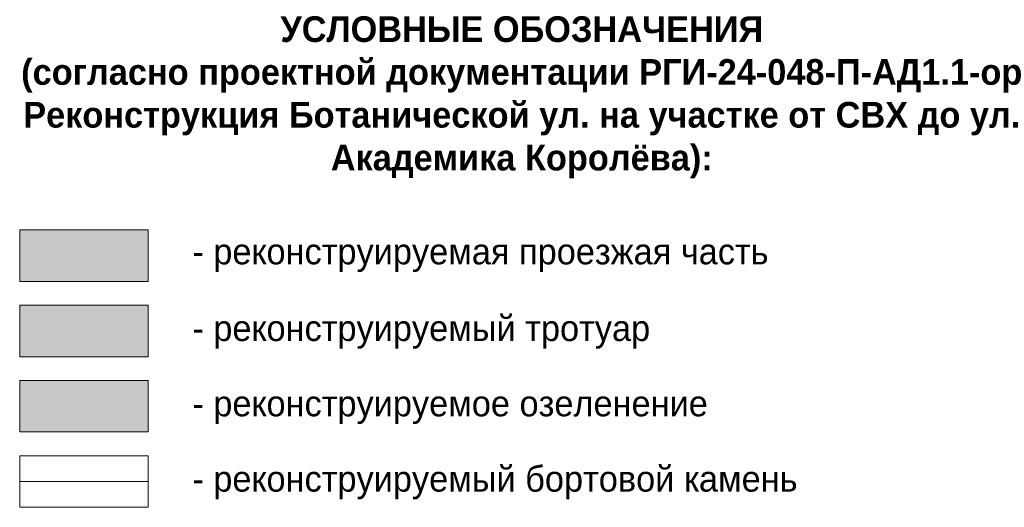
# Model space of a CAD drawing. Header units: millimetres. Extents: x 4385 to 11928, y 17253 to 36963.
# Tile 1 of 256: x 4385 to 4443, y 17533 to 17561. Entities that reach past the tile are written whole.
import ezdxf

# ---------------------------------------------------------------- set-up
doc = ezdxf.new("R2010")
doc.units = ezdxf.units.MM
doc.layers.add('ГП_реконстр_Ботаническая$0$ГП_дороги_УДС', color=205, linetype='Continuous', lineweight=5)
for name, color, linetype, lineweight, true_color, transparency in [('ГП_реконстр_Ботаническая$0$ГП_дороги_штриховка_УДС', 7, 'Continuous', 0, 0xe2d4db, 0.5), ('ГП_реконстр_Ботаническая$0$ГП_озел_проект_УДС', 7, 'Continuous', 0, 0xbedfd7, 0.5), ('ГП_реконстр_Ботаническая$0$ГП_тротуары_штриховка_УДС', 7, 'Continuous', 0, 0xd3c4ab, 0.5)]:
    doc.layers.add(name, color=color, linetype=linetype, lineweight=lineweight, true_color=true_color, transparency=transparency)
doc.layers.add('ГП_реконстр_Ботаническая$0$ГП_рамка', color=7, linetype='Continuous', lineweight=13, true_color=0x000000)
doc.styles.add('ГП_реконстр_Ботаническая$0$GENERATED_STYLE_1', font='GOTHIC.TTF')

# ---------------------------------------------------------------- blocks, each defined once
blk = doc.blocks.new('ГП_реконстр_Ботаническая')
at = {"layer": 'ГП_реконстр_Ботаническая$0$ГП_дороги_штриховка_УДС'}
h = blk.add_hatch(color=256, dxfattribs=at)
h.dxf.hatch_style = 1
h.paths.add_polyline_path([(4385.464, 17549.099), (4392.964, 17549.099), (4392.964, 17546.099), (4385.464, 17546.099)])
at = {"layer": 'ГП_реконстр_Ботаническая$0$ГП_озел_проект_УДС'}
h = blk.add_hatch(color=256, dxfattribs=at)
h.dxf.hatch_style = 1
h.paths.add_polyline_path([(4385.464, 17540.305), (4392.964, 17540.305), (4392.964, 17537.305), (4385.464, 17537.305)])
at = {"layer": 'ГП_реконстр_Ботаническая$0$ГП_тротуары_штриховка_УДС'}
h = blk.add_hatch(color=256, dxfattribs=at)
h.dxf.hatch_style = 1
h.paths.add_polyline_path([(4385.464, 17544.702), (4392.964, 17544.702), (4392.964, 17541.702), (4385.464, 17541.702)])
at = {"layer": 'ГП_реконстр_Ботаническая$0$ГП_дороги_УДС'}
blk.add_lwpolyline([(4385.464, 17534.408), (4392.964, 17534.408)], dxfattribs=at)
at = {"layer": 'ГП_реконстр_Ботаническая$0$ГП_рамка'}
for points in [[(4385.464, 17549.099), (4392.964, 17549.099), (4392.964, 17546.099), (4385.464, 17546.099)], [(4385.464, 17544.702), (4392.964, 17544.702), (4392.964, 17541.702), (4385.464, 17541.702)], [(4385.464, 17540.305), (4392.964, 17540.305), (4392.964, 17537.305), (4385.464, 17537.305)], [(4385.464, 17535.908), (4392.964, 17535.908), (4392.964, 17532.908), (4385.464, 17532.908)]]:
    blk.add_lwpolyline(points, close=True, dxfattribs=at)
at = {"layer": 'ГП_реконстр_Ботаническая$0$ГП_рамка', "char_height": 1.5, "attachment_point": 4, "style": 'ГП_реконстр_Ботаническая$0$GENERATED_STYLE_1'}
for s, insert, width in [('\\pxqc;{\\fCentury Gothic|b1|i0|c204|p34;УСЛОВНЫЕ ОБОЗНАЧЕНИЯ\\P(согласно проектной документации РГИ-24-048-П-АД1.1-ор Реконструкция Ботанической ул. на участке от СВХ до ул. Академика Королёва):}', (4385.464, 17556.848), 58.68641), ('- реконструируемая проезжая часть', (4395.551, 17547.616), 53.9889), ('- реконструируемый тротуар', (4395.551, 17543.14), 58.46511), ('- реконструируемое озеленение', (4395.551, 17538.743), 58.46511), ('- реконструируемый бортовой камень', (4395.551, 17534.346), 58.46511)]:
    blk.add_mtext(s, dxfattribs=dict(at, insert=insert, width=width))

msp = doc.modelspace()

# ---------------------------------------------------------------- block references
msp.add_blockref('ГП_реконстр_Ботаническая', (0, 0))

doc.saveas('drawing.dxf')
